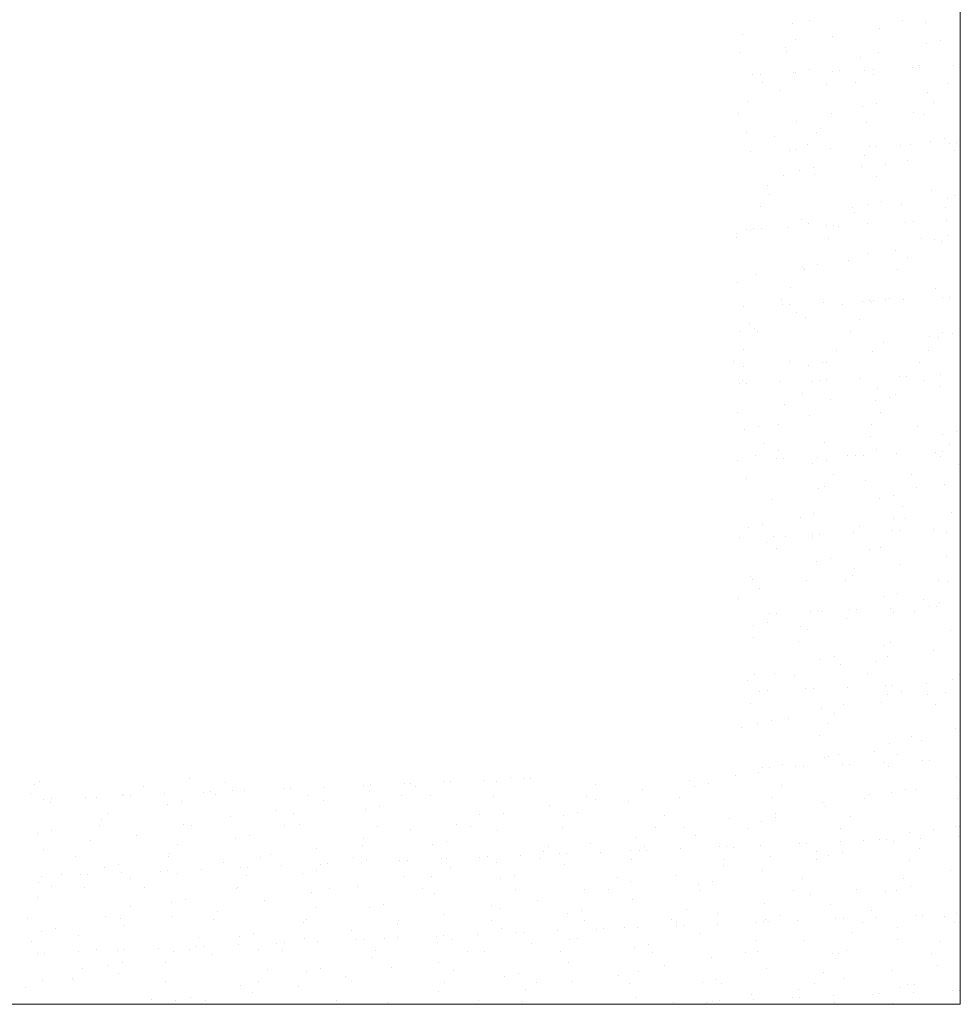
# Model space of a CAD drawing. Header units: millimetres. Extents: x -2274 to 12297, y -16157 to 26321.
# Tile 173 of 256: x -1783 to -1700, y -624 to -537. Entities that reach past the tile are written whole.
import ezdxf

# ---------------------------------------------------------------- set-up
doc = ezdxf.new("R2010")
doc.units = ezdxf.units.MM
doc.layers.add('-ŚCIANY NOŚNE', color=4, linetype='Continuous', lineweight=53)
doc.layers.add('KRESKOWANIE', color=8, linetype='Continuous')

msp = doc.modelspace()

# ---------------------------------------------------------------- linework, layer by layer
at = {"layer": '-ŚCIANY NOŚNE', "color": 253, "lineweight": 13}
for p in [(-1700, -51), (-2015, -624)]:
    msp.add_line(p, (-1700, -624), dxfattribs=at)
at = {"layer": 'KRESKOWANIE', "color": 253, "linetype": 'Continuous', "lineweight": 13}
for p, q in [((-1714.792, -537.348), (-1714.792, -537.348)), ((-1713.302, -537.103), (-1713.302, -537.103)), ((-1705.095, -537.119), (-1705.095, -537.119)), ((-1703.084, -537.281), (-1703.084, -537.281)), ((-1719.256, -538.338), (-1719.256, -538.338)), ((-1707.162, -537.761), (-1707.162, -537.761)), ((-1714.57, -538.756), (-1714.57, -538.756)), ((-1711.274, -538.506), (-1711.274, -538.506)), ((-1703.017, -539.103), (-1703.017, -539.103)), ((-1701.777, -538.829), (-1701.777, -538.829)), ((-1719.489, -539.919), (-1719.489, -539.919)), ((-1715.412, -539.439), (-1715.412, -539.439)), ((-1715.382, -539.814), (-1715.382, -539.814)), ((-1707.214, -539.88), (-1707.214, -539.88)), ((-1708.844, -540.395), (-1708.844, -540.395)), ((-1717.691, -541.847), (-1717.691, -541.847)), ((-1714.697, -541.716), (-1714.697, -541.716)), ((-1714.548, -541.66), (-1714.548, -541.66)), ((-1713.308, -541.385), (-1713.308, -541.385)), ((-1711.271, -541.566), (-1711.271, -541.566)), ((-1710.637, -541.539), (-1710.637, -541.539)), ((-1708.482, -541.532), (-1708.482, -541.532)), ((-1707.7, -541.853), (-1707.7, -541.853)), ((-1707.642, -541.408), (-1707.642, -541.408)), ((-1704.216, -541.258), (-1704.216, -541.258)), ((-1703.588, -541.109), (-1703.588, -541.109)), ((-1703.582, -541.231), (-1703.582, -541.231)), ((-1700.588, -541.1), (-1700.588, -541.1)), ((-1718.325, -541.874), (-1718.325, -541.874)), ((-1717.5, -542.574), (-1717.5, -542.574)), ((-1709.294, -542.59), (-1709.294, -542.59)), ((-1701.126, -542.656), (-1701.126, -542.656)), ((-1715.916, -543.267), (-1715.916, -543.267)), ((-1711.838, -542.787), (-1711.838, -542.787)), ((-1702.896, -543.442), (-1702.896, -543.442)), ((-1718.768, -544.227), (-1718.768, -544.227)), ((-1707.36, -544.432), (-1707.36, -544.432)), ((-1702.394, -544.308), (-1702.394, -544.308)), ((-1700.014, -544.456), (-1700.014, -544.456)), ((-1719.58, -545.285), (-1719.58, -545.285)), ((-1711.412, -545.351), (-1711.412, -545.351)), ((-1708.6, -544.707), (-1708.6, -544.707)), ((-1704.127, -545.201), (-1704.127, -545.201)), ((-1714.427, -545.999), (-1714.427, -545.999)), ((-1708.264, -546.134), (-1708.264, -546.134)), ((-1703.205, -545.366), (-1703.205, -545.366)), ((-1718.891, -546.988), (-1718.891, -546.988)), ((-1712.68, -547.003), (-1712.68, -547.003)), ((-1712.342, -546.615), (-1712.342, -546.615)), ((-1716.454, -547.359), (-1716.454, -547.359)), ((-1702.652, -547.754), (-1702.652, -547.754)), ((-1701.412, -547.479), (-1701.412, -547.479)), ((-1700.985, -547.926), (-1700.985, -547.926)), ((-1700.35, -547.898), (-1700.35, -547.898)), ((-1718.519, -548.691), (-1718.519, -548.691)), ((-1715.094, -548.542), (-1715.094, -548.542)), ((-1714.459, -548.514), (-1714.459, -548.514)), ((-1713.492, -548.061), (-1713.492, -548.061)), ((-1711.465, -548.383), (-1711.465, -548.383)), ((-1708.039, -548.234), (-1708.039, -548.234)), ((-1707.405, -548.206), (-1707.405, -548.206)), ((-1705.324, -548.127), (-1705.324, -548.127)), ((-1704.411, -548.075), (-1704.411, -548.075)), ((-1700.553, -548.548), (-1700.553, -548.548)), ((-1708.479, -549.046), (-1708.479, -549.046)), ((-1704.69, -549.482), (-1704.69, -549.482)), ((-1714.183, -550.31), (-1714.183, -550.31)), ((-1712.943, -550.035), (-1712.943, -550.035)), ((-1708.768, -549.962), (-1708.768, -549.962)), ((-1706.592, -549.779), (-1706.592, -549.779)), ((-1715.61, -550.822), (-1715.61, -550.822)), ((-1712.881, -550.707), (-1712.881, -550.707)), ((-1707.403, -550.837), (-1707.403, -550.837)), ((-1717.018, -551.64), (-1717.018, -551.64)), ((-1702.531, -552.093), (-1702.531, -552.093)), ((-1716.878, -552.474), (-1716.878, -552.474)), ((-1706.995, -553.082), (-1706.995, -553.082)), ((-1701.116, -552.829), (-1701.116, -552.829)), ((-1700.503, -552.556), (-1700.503, -552.556)), ((-1717.69, -553.532), (-1717.69, -553.532)), ((-1709.522, -553.598), (-1709.522, -553.598)), ((-1708.235, -553.357), (-1708.235, -553.357)), ((-1705.194, -553.31), (-1705.194, -553.31)), ((-1701.315, -553.614), (-1701.315, -553.614)), ((-1714.062, -554.649), (-1714.062, -554.649)), ((-1709.307, -554.054), (-1709.307, -554.054)), ((-1704.808, -554.901), (-1704.808, -554.901)), ((-1704.173, -554.874), (-1704.173, -554.874)), ((-1701.179, -554.743), (-1701.179, -554.743)), ((-1718.917, -555.517), (-1718.917, -555.517)), ((-1718.526, -555.638), (-1718.526, -555.638)), ((-1718.282, -555.49), (-1718.282, -555.49)), ((-1717.522, -555.468), (-1717.522, -555.468)), ((-1715.288, -555.359), (-1715.288, -555.359)), ((-1713.444, -554.988), (-1713.444, -554.988)), ((-1711.862, -555.209), (-1711.862, -555.209)), ((-1711.228, -555.182), (-1711.228, -555.182)), ((-1710.79, -555.25), (-1710.79, -555.25)), ((-1708.233, -555.051), (-1708.233, -555.051)), ((-1719.808, -556.293), (-1719.808, -556.293)), ((-1719.766, -555.913), (-1719.766, -555.913)), ((-1711.602, -556.308), (-1711.602, -556.308)), ((-1703.434, -556.374), (-1703.434, -556.374)), ((-1702.287, -556.404), (-1702.287, -556.404)), ((-1701.62, -556.657), (-1701.62, -556.657)), ((-1701.047, -556.129), (-1701.047, -556.129)), ((-1705.733, -557.402), (-1705.733, -557.402)), ((-1709.87, -558.335), (-1709.87, -558.335)), ((-1708.114, -557.696), (-1708.114, -557.696)), ((-1704.702, -558.027), (-1704.702, -558.027)), ((-1713.948, -558.816), (-1713.948, -558.816)), ((-1713.818, -558.96), (-1713.818, -558.96)), ((-1713.72, -559.069), (-1713.72, -559.069)), ((-1712.578, -558.685), (-1712.578, -558.685)), ((-1705.513, -559.085), (-1705.513, -559.085)), ((-1718.061, -559.56), (-1718.061, -559.56)), ((-1719.645, -560.252), (-1719.645, -560.252)), ((-1714.988, -560.721), (-1714.988, -560.721)), ((-1702.166, -560.743), (-1702.166, -560.743)), ((-1702.159, -560.749), (-1702.159, -560.749)), ((-1715.8, -561.779), (-1715.8, -561.779)), ((-1708.63, -561.877), (-1708.63, -561.877)), ((-1707.996, -561.849), (-1707.996, -561.849)), ((-1707.632, -561.845), (-1707.632, -561.845)), ((-1706.63, -561.732), (-1706.63, -561.732)), ((-1706.297, -561.683), (-1706.297, -561.683)), ((-1705.002, -561.718), (-1705.002, -561.718)), ((-1701.576, -561.569), (-1701.576, -561.569)), ((-1700.942, -561.541), (-1700.942, -561.541)), ((-1719.111, -562.335), (-1719.111, -562.335)), ((-1715.685, -562.185), (-1715.685, -562.185)), ((-1715.05, -562.157), (-1715.05, -562.157)), ((-1712.056, -562.027), (-1712.056, -562.027)), ((-1710.374, -562.163), (-1710.374, -562.163)), ((-1707.87, -562.007), (-1707.87, -562.007)), ((-1714.487, -562.908), (-1714.487, -562.908)), ((-1713.697, -563.299), (-1713.697, -563.299)), ((-1708.9, -563.498), (-1708.9, -563.498)), ((-1718.624, -563.841), (-1718.624, -563.841)), ((-1718.161, -564.289), (-1718.161, -564.289)), ((-1719.401, -564.564), (-1719.401, -564.564)), ((-1717.918, -564.54), (-1717.918, -564.54)), ((-1709.711, -564.556), (-1709.711, -564.556)), ((-1702.723, -565.03), (-1702.723, -565.03)), ((-1701.922, -565.054), (-1701.922, -565.054)), ((-1701.544, -564.622), (-1701.544, -564.622)), ((-1700.682, -564.779), (-1700.682, -564.779)), ((-1719.186, -566.193), (-1719.186, -566.193)), ((-1706.8, -565.511), (-1706.8, -565.511)), ((-1710.913, -566.255), (-1710.913, -566.255)), ((-1707.749, -566.346), (-1707.749, -566.346)), ((-1702.811, -566.274), (-1702.811, -566.274)), ((-1719.998, -567.25), (-1719.998, -567.25)), ((-1719.128, -567.669), (-1719.128, -567.669)), ((-1715.05, -567.189), (-1715.05, -567.189)), ((-1713.453, -567.611), (-1713.453, -567.611)), ((-1712.213, -567.336), (-1712.213, -567.336)), ((-1711.83, -567.316), (-1711.83, -567.316)), ((-1703.623, -567.332), (-1703.623, -567.332)), ((-1711.819, -568.825), (-1711.819, -568.825)), ((-1708.824, -568.694), (-1708.824, -568.694)), ((-1705.399, -568.544), (-1705.399, -568.544)), ((-1704.764, -568.517), (-1704.764, -568.517)), ((-1701.77, -568.386), (-1701.77, -568.386)), ((-1719.508, -569.16), (-1719.508, -569.16)), ((-1719.28, -568.903), (-1719.28, -568.903)), ((-1718.873, -569.133), (-1718.873, -569.133)), ((-1715.879, -569.002), (-1715.879, -569.002)), ((-1713.098, -568.969), (-1713.098, -568.969)), ((-1712.453, -568.852), (-1712.453, -568.852)), ((-1707.339, -569.603), (-1707.339, -569.603)), ((-1703.227, -568.858), (-1703.227, -568.858)), ((-1701.801, -569.393), (-1701.801, -569.393)), ((-1713.909, -570.027), (-1713.909, -570.027)), ((-1711.477, -570.536), (-1711.477, -570.536)), ((-1706.265, -570.383), (-1706.265, -570.383)), ((-1705.742, -570.093), (-1705.742, -570.093)), ((-1715.554, -571.017), (-1715.554, -571.017)), ((-1707.505, -570.658), (-1707.505, -570.658)), ((-1719.667, -571.761), (-1719.667, -571.761)), ((-1713.332, -571.949), (-1713.332, -571.949)), ((-1707.01, -571.745), (-1707.01, -571.745)), ((-1717.796, -572.939), (-1717.796, -572.939)), ((-1716.028, -572.787), (-1716.028, -572.787)), ((-1707.821, -572.803), (-1707.821, -572.803)), ((-1703.765, -572.95), (-1703.765, -572.95)), ((-1719.036, -573.214), (-1719.036, -573.214)), ((-1707.903, -573.884), (-1707.903, -573.884)), ((-1701.557, -573.705), (-1701.557, -573.705)), ((-1700.317, -573.43), (-1700.317, -573.43)), ((-1717.296, -574.44), (-1717.296, -574.44)), ((-1711.981, -574.364), (-1711.981, -574.364)), ((-1700.921, -574.521), (-1700.921, -574.521)), ((-1718.108, -575.498), (-1718.108, -575.498)), ((-1716.093, -575.109), (-1716.093, -575.109)), ((-1712.647, -575.67), (-1712.647, -575.67)), ((-1709.94, -575.564), (-1709.94, -575.564)), ((-1709.222, -575.52), (-1709.222, -575.52)), ((-1708.587, -575.492), (-1708.587, -575.492)), ((-1707.384, -574.996), (-1707.384, -574.996)), ((-1705.593, -575.362), (-1705.593, -575.362)), ((-1702.167, -575.212), (-1702.167, -575.212)), ((-1701.733, -575.579), (-1701.733, -575.579)), ((-1701.533, -575.184), (-1701.533, -575.184)), ((-1719.702, -575.978), (-1719.702, -575.978)), ((-1716.276, -575.828), (-1716.276, -575.828)), ((-1715.642, -575.8), (-1715.642, -575.8)), ((-1713.088, -576.261), (-1713.088, -576.261)), ((-1711.848, -575.986), (-1711.848, -575.986)), ((-1700.192, -576.298), (-1700.192, -576.298)), ((-1711.208, -577.216), (-1711.208, -577.216)), ((-1704.329, -577.231), (-1704.329, -577.231)), ((-1718.915, -577.553), (-1718.915, -577.553)), ((-1712.019, -578.274), (-1712.019, -578.274)), ((-1708.407, -577.712), (-1708.407, -577.712)), ((-1703.851, -578.34), (-1703.851, -578.34)), ((-1701.436, -578.043), (-1701.436, -578.043)), ((-1712.519, -578.456), (-1712.519, -578.456)), ((-1705.9, -579.033), (-1705.9, -579.033)), ((-1716.657, -579.39), (-1716.657, -579.39)), ((-1707.14, -579.308), (-1707.14, -579.308)), ((-1705.119, -579.992), (-1705.119, -579.992)), ((-1712.967, -580.6), (-1712.967, -580.6)), ((-1700.755, -580.579), (-1700.755, -580.579)), ((-1718.671, -581.864), (-1718.671, -581.864)), ((-1717.431, -581.589), (-1717.431, -581.589)), ((-1714.138, -581.035), (-1714.138, -581.035)), ((-1708.946, -581.804), (-1708.946, -581.804)), ((-1705.931, -581.05), (-1705.931, -581.05)), ((-1704.833, -581.059), (-1704.833, -581.059)), ((-1716.47, -582.645), (-1716.47, -582.645)), ((-1715.406, -582.687), (-1715.406, -582.687)), ((-1713.083, -582.737), (-1713.083, -582.737)), ((-1713.044, -582.495), (-1713.044, -582.495)), ((-1712.41, -582.468), (-1712.41, -582.468)), ((-1709.416, -582.337), (-1709.416, -582.337)), ((-1705.99, -582.187), (-1705.99, -582.187)), ((-1705.355, -582.16), (-1705.355, -582.16)), ((-1702.361, -582.029), (-1702.361, -582.029)), ((-1701.192, -582.355), (-1701.192, -582.355)), ((-1719.464, -582.776), (-1719.464, -582.776)), ((-1717.161, -583.218), (-1717.161, -583.218)), ((-1716.217, -583.745), (-1716.217, -583.745)), ((-1708.05, -583.811), (-1708.05, -583.811)), ((-1707.019, -583.647), (-1707.019, -583.647)), ((-1701.259, -584.407), (-1701.259, -584.407)), ((-1712.723, -584.911), (-1712.723, -584.911)), ((-1711.483, -584.636), (-1711.483, -584.636)), ((-1705.372, -585.151), (-1705.372, -585.151)), ((-1718.55, -586.203), (-1718.55, -586.203)), ((-1709.509, -586.085), (-1709.509, -586.085)), ((-1709.317, -585.463), (-1709.317, -585.463)), ((-1718.336, -586.506), (-1718.336, -586.506)), ((-1713.587, -586.565), (-1713.587, -586.565)), ((-1710.129, -586.521), (-1710.129, -586.521)), ((-1701.961, -586.587), (-1701.961, -586.587)), ((-1701.071, -586.694), (-1701.071, -586.694)), ((-1717.699, -587.31), (-1717.699, -587.31)), ((-1706.775, -587.958), (-1706.775, -587.958)), ((-1705.535, -587.683), (-1705.535, -587.683)), ((-1719.604, -588.158), (-1719.604, -588.158)), ((-1703.229, -588.24), (-1703.229, -588.24)), ((-1702.124, -588.827), (-1702.124, -588.827)), ((-1701.798, -588.499), (-1701.798, -588.499)), ((-1716.867, -589.471), (-1716.867, -589.471)), ((-1716.233, -589.443), (-1716.233, -589.443)), ((-1713.238, -589.313), (-1713.238, -589.313)), ((-1712.602, -589.25), (-1712.602, -589.25)), ((-1712.248, -589.282), (-1712.248, -589.282)), ((-1709.813, -589.163), (-1709.813, -589.163)), ((-1709.178, -589.135), (-1709.178, -589.135)), ((-1706.184, -589.005), (-1706.184, -589.005)), ((-1705.935, -589.432), (-1705.935, -589.432)), ((-1704.041, -589.298), (-1704.041, -589.298)), ((-1702.758, -588.855), (-1702.758, -588.855)), ((-1718.306, -590.514), (-1718.306, -590.514)), ((-1717.066, -590.24), (-1717.066, -590.24)), ((-1710.013, -589.913), (-1710.013, -589.913)), ((-1714.126, -590.657), (-1714.126, -590.657)), ((-1713.516, -590.934), (-1713.516, -590.934)), ((-1700.826, -591.005), (-1700.826, -591.005)), ((-1718.263, -591.591), (-1718.263, -591.591)), ((-1714.327, -591.992), (-1714.327, -591.992)), ((-1706.654, -592.297), (-1706.654, -592.297)), ((-1706.159, -592.058), (-1706.159, -592.058)), ((-1702.362, -592.78), (-1702.362, -592.78)), ((-1712.358, -593.561), (-1712.358, -593.561)), ((-1711.118, -593.287), (-1711.118, -593.287)), ((-1710.552, -594.005), (-1710.552, -594.005)), ((-1707.427, -593.711), (-1707.427, -593.711)), ((-1706.439, -593.26), (-1706.439, -593.26)), ((-1718.185, -594.853), (-1718.185, -594.853)), ((-1716.446, -594.753), (-1716.446, -594.753)), ((-1708.239, -594.769), (-1708.239, -594.769)), ((-1700.071, -594.835), (-1700.071, -594.835)), ((-1718.767, -595.419), (-1718.767, -595.419)), ((-1714.689, -594.938), (-1714.689, -594.938)), ((-1702.952, -595.672), (-1702.952, -595.672)), ((-1700.706, -595.344), (-1700.706, -595.344)), ((-1717.714, -596.406), (-1717.714, -596.406)), ((-1717.061, -596.288), (-1717.061, -596.288)), ((-1713.636, -596.138), (-1713.636, -596.138)), ((-1713.001, -596.111), (-1713.001, -596.111)), ((-1710.007, -595.98), (-1710.007, -595.98)), ((-1706.581, -595.83), (-1706.581, -595.83)), ((-1706.409, -596.608), (-1706.409, -596.608)), ((-1705.947, -595.803), (-1705.947, -595.803)), ((-1705.17, -596.334), (-1705.17, -596.334)), ((-1702.865, -596.608), (-1702.865, -596.608)), ((-1701.339, -596.487), (-1701.339, -596.487)), ((-1718.525, -597.463), (-1718.525, -597.463)), ((-1710.358, -597.529), (-1710.358, -597.529)), ((-1706.978, -597.352), (-1706.978, -597.352)), ((-1712.237, -597.9), (-1712.237, -597.9)), ((-1711.115, -598.286), (-1711.115, -598.286)), ((-1702.151, -597.545), (-1702.151, -597.545)), ((-1717.941, -599.165), (-1717.941, -599.165)), ((-1716.701, -598.89), (-1716.701, -598.89)), ((-1715.193, -598.766), (-1715.193, -598.766)), ((-1711.625, -599.182), (-1711.625, -599.182)), ((-1719.306, -599.511), (-1719.306, -599.511)), ((-1700.461, -599.655), (-1700.461, -599.655)), ((-1712.437, -600.24), (-1712.437, -600.24)), ((-1706.289, -600.947), (-1706.289, -600.947)), ((-1704.269, -600.306), (-1704.269, -600.306)), ((-1703.404, -600.7), (-1703.404, -600.7)), ((-1707.542, -601.633), (-1707.542, -601.633)), ((-1711.992, -602.212), (-1711.992, -602.212)), ((-1711.619, -602.114), (-1711.619, -602.114)), ((-1710.753, -601.937), (-1710.753, -601.937)), ((-1706.775, -602.648), (-1706.775, -602.648)), ((-1705.537, -601.958), (-1705.537, -601.958)), ((-1703.349, -602.498), (-1703.349, -602.498)), ((-1702.715, -602.47), (-1702.715, -602.47)), ((-1717.82, -603.504), (-1717.82, -603.504)), ((-1717.458, -603.114), (-1717.458, -603.114)), ((-1716.824, -603.086), (-1716.824, -603.086)), ((-1715.732, -602.858), (-1715.732, -602.858)), ((-1714.556, -603), (-1714.556, -603)), ((-1713.83, -602.956), (-1713.83, -602.956)), ((-1710.404, -602.806), (-1710.404, -602.806)), ((-1709.769, -602.778), (-1709.769, -602.778)), ((-1706.349, -603.016), (-1706.349, -603.016)), ((-1781.321, -604.327), (-1781.321, -604.327)), ((-1768.078, -604.052), (-1768.078, -604.052)), ((-1764.947, -604.408), (-1764.947, -604.408)), ((-1749.102, -604.496), (-1749.102, -604.496)), ((-1748.572, -604.49), (-1748.572, -604.49)), ((-1745.676, -604.346), (-1745.676, -604.346)), ((-1745.042, -604.318), (-1745.042, -604.318)), ((-1742.047, -604.188), (-1742.047, -604.188)), ((-1741.003, -604.278), (-1741.003, -604.278)), ((-1739.763, -604.003), (-1739.763, -604.003)), ((-1738.622, -604.038), (-1738.622, -604.038)), ((-1737.987, -604.01), (-1737.987, -604.01)), ((-1723.947, -604.272), (-1723.947, -604.272)), ((-1722.284, -604.493), (-1722.284, -604.493)), ((-1719.869, -603.792), (-1719.869, -603.792)), ((-1700.341, -603.994), (-1700.341, -603.994)), ((-1781.788, -604.588), (-1781.788, -604.588)), ((-1772.19, -604.797), (-1772.19, -604.797)), ((-1766.84, -605.27), (-1766.84, -605.27)), ((-1766.205, -605.242), (-1766.205, -605.242)), ((-1764.309, -605.079), (-1764.309, -605.079)), ((-1763.211, -605.112), (-1763.211, -605.112)), ((-1759.785, -604.962), (-1759.785, -604.962)), ((-1759.151, -604.934), (-1759.151, -604.934)), ((-1756.156, -604.804), (-1756.156, -604.804)), ((-1752.731, -604.654), (-1752.731, -604.654)), ((-1752.176, -605.241), (-1752.176, -605.241)), ((-1752.096, -604.626), (-1752.096, -604.626)), ((-1748.099, -604.761), (-1748.099, -604.761)), ((-1732.198, -604.571), (-1732.198, -604.571)), ((-1728.06, -605.017), (-1728.06, -605.017)), ((-1723.524, -604.768), (-1723.524, -604.768)), ((-1715.824, -604.653), (-1715.824, -604.653)), ((-1706.044, -605.259), (-1706.044, -605.259)), ((-1704.805, -604.984), (-1704.805, -604.984)), ((-1703.968, -604.981), (-1703.968, -604.981)), ((-1782.133, -605.385), (-1782.133, -605.385)), ((-1780.949, -605.886), (-1780.949, -605.886)), ((-1780.406, -606.211), (-1780.406, -606.211)), ((-1780.314, -605.858), (-1780.314, -605.858)), ((-1777.32, -605.728), (-1777.32, -605.728)), ((-1776.328, -605.73), (-1776.328, -605.73)), ((-1773.965, -605.451), (-1773.965, -605.451)), ((-1773.894, -605.578), (-1773.894, -605.578)), ((-1773.26, -605.55), (-1773.26, -605.55)), ((-1770.265, -605.42), (-1770.265, -605.42)), ((-1768.773, -606.068), (-1768.773, -606.068)), ((-1765.759, -605.466), (-1765.759, -605.466)), ((-1757.591, -605.532), (-1757.591, -605.532)), ((-1756.289, -605.986), (-1756.289, -605.986)), ((-1749.384, -605.548), (-1749.384, -605.548)), ((-1746.83, -605.569), (-1746.83, -605.569)), ((-1741.216, -605.614), (-1741.216, -605.614)), ((-1733.01, -605.629), (-1733.01, -605.629)), ((-1732.197, -605.95), (-1732.197, -605.95)), ((-1729.351, -606.06), (-1729.351, -606.06)), ((-1724.842, -605.695), (-1724.842, -605.695)), ((-1716.635, -605.711), (-1716.635, -605.711)), ((-1712.158, -606.206), (-1712.158, -606.206)), ((-1708.467, -605.777), (-1708.467, -605.777)), ((-1708.046, -605.461), (-1708.046, -605.461)), ((-1700.261, -605.792), (-1700.261, -605.792)), ((-1775.233, -607.103), (-1775.233, -607.103)), ((-1770.013, -606.343), (-1770.013, -606.343)), ((-1760.426, -606.92), (-1760.426, -606.92)), ((-1752.534, -606.834), (-1752.534, -606.834)), ((-1751.294, -606.559), (-1751.294, -606.559)), ((-1736.275, -606.431), (-1736.275, -606.431)), ((-1733.815, -607.05), (-1733.815, -607.05)), ((-1711.872, -606.551), (-1711.872, -606.551)), ((-1775.84, -607.635), (-1775.84, -607.635)), ((-1764.504, -607.4), (-1764.504, -607.4)), ((-1758.859, -607.185), (-1758.859, -607.185)), ((-1742.484, -607.266), (-1742.484, -607.266)), ((-1740.387, -607.175), (-1740.387, -607.175)), ((-1735.055, -607.324), (-1735.055, -607.324)), ((-1726.11, -607.348), (-1726.11, -607.348)), ((-1720.373, -607.62), (-1720.373, -607.62)), ((-1717.575, -607.815), (-1717.575, -607.815)), ((-1716.336, -607.54), (-1716.336, -607.54)), ((-1716.296, -607.139), (-1716.296, -607.139)), ((-1709.735, -607.429), (-1709.735, -607.429)), ((-1780.304, -608.625), (-1780.304, -608.625)), ((-1776.045, -608.161), (-1776.045, -608.161)), ((-1768.617, -608.144), (-1768.617, -608.144)), ((-1767.877, -608.227), (-1767.877, -608.227)), ((-1759.671, -608.243), (-1759.671, -608.243)), ((-1758.361, -608.126), (-1758.361, -608.126)), ((-1751.503, -608.308), (-1751.503, -608.308)), ((-1748.603, -608.589), (-1748.603, -608.589)), ((-1744.525, -608.109), (-1744.525, -608.109)), ((-1743.296, -608.324), (-1743.296, -608.324)), ((-1740.882, -608.616), (-1740.882, -608.616)), ((-1735.128, -608.39), (-1735.128, -608.39)), ((-1726.922, -608.406), (-1726.922, -608.406)), ((-1724.486, -608.364), (-1724.486, -608.364)), ((-1718.754, -608.472), (-1718.754, -608.472)), ((-1710.547, -608.487), (-1710.547, -608.487)), ((-1704.472, -608.809), (-1704.472, -608.809)), ((-1702.379, -608.553), (-1702.379, -608.553)), ((-1700.394, -608.329), (-1700.394, -608.329)), ((-1700.096, -608.306), (-1700.096, -608.306)), ((-1781.544, -608.9), (-1781.544, -608.9)), ((-1776.832, -609.558), (-1776.832, -609.558)), ((-1772.754, -609.078), (-1772.754, -609.078)), ((-1764.065, -609.39), (-1764.065, -609.39)), ((-1762.825, -609.115), (-1762.825, -609.115)), ((-1752.715, -609.334), (-1752.715, -609.334)), ((-1745.346, -609.606), (-1745.346, -609.606)), ((-1728.623, -609.298), (-1728.623, -609.298)), ((-1723.403, -609.107), (-1723.403, -609.107)), ((-1710.598, -609.623), (-1710.598, -609.623)), ((-1708.584, -609.553), (-1708.584, -609.553)), ((-1707.172, -609.473), (-1707.172, -609.473)), ((-1706.538, -609.446), (-1706.538, -609.446)), ((-1705.924, -609.598), (-1705.924, -609.598)), ((-1703.543, -609.315), (-1703.543, -609.315)), ((-1700.118, -609.165), (-1700.118, -609.165)), ((-1780.944, -610.303), (-1780.944, -610.303)), ((-1769.145, -609.879), (-1769.145, -609.879)), ((-1756.853, -610.267), (-1756.853, -610.267)), ((-1752.771, -609.961), (-1752.771, -609.961)), ((-1746.586, -609.881), (-1746.586, -609.881)), ((-1736.814, -610.523), (-1736.814, -610.523)), ((-1736.396, -610.042), (-1736.396, -610.042)), ((-1732.701, -609.778), (-1732.701, -609.778)), ((-1731.761, -610.547), (-1731.761, -610.547)), ((-1729.107, -610.371), (-1729.107, -610.371)), ((-1728.336, -610.397), (-1728.336, -610.397)), ((-1727.867, -610.097), (-1727.867, -610.097)), ((-1727.701, -610.37), (-1727.701, -610.37)), ((-1724.707, -610.239), (-1724.707, -610.239)), ((-1721.281, -610.089), (-1721.281, -610.089)), ((-1720.647, -610.062), (-1720.647, -610.062)), ((-1720.022, -610.124), (-1720.022, -610.124)), ((-1717.652, -609.931), (-1717.652, -609.931)), ((-1714.227, -609.781), (-1714.227, -609.781)), ((-1713.592, -609.754), (-1713.592, -609.754)), ((-1712.722, -610.487), (-1712.722, -610.487)), ((-1703.647, -610.205), (-1703.647, -610.205)), ((-1778.163, -610.922), (-1778.163, -610.922)), ((-1769.957, -610.937), (-1769.957, -610.937)), ((-1769.892, -610.682), (-1769.892, -610.682)), ((-1761.789, -611.003), (-1761.789, -611.003)), ((-1760.93, -610.747), (-1760.93, -610.747)), ((-1753.582, -611.019), (-1753.582, -611.019)), ((-1752.413, -611.173), (-1752.413, -611.173)), ((-1749.499, -611.321), (-1749.499, -611.321)), ((-1748.865, -611.294), (-1748.865, -611.294)), ((-1745.87, -611.163), (-1745.87, -611.163)), ((-1745.414, -611.085), (-1745.414, -611.085)), ((-1742.445, -611.013), (-1742.445, -611.013)), ((-1741.81, -610.986), (-1741.81, -610.986)), ((-1740.951, -611.456), (-1740.951, -611.456)), ((-1738.816, -610.855), (-1738.816, -610.855)), ((-1737.208, -611.1), (-1737.208, -611.1)), ((-1735.39, -610.705), (-1735.39, -610.705)), ((-1734.756, -610.678), (-1734.756, -610.678)), ((-1729.04, -611.166), (-1729.04, -611.166)), ((-1720.833, -611.182), (-1720.833, -611.182)), ((-1716.799, -610.967), (-1716.799, -610.967)), ((-1712.666, -611.248), (-1712.666, -611.248)), ((-1711.627, -610.862), (-1711.627, -610.862)), ((-1710.388, -610.587), (-1710.388, -610.587)), ((-1704.459, -611.263), (-1704.459, -611.263)), ((-1775.596, -611.947), (-1775.596, -611.947)), ((-1774.356, -611.672), (-1774.356, -611.672)), ((-1770.662, -612.246), (-1770.662, -612.246)), ((-1770.028, -612.218), (-1770.028, -612.218)), ((-1767.034, -612.087), (-1767.034, -612.087)), ((-1765.043, -611.492), (-1765.043, -611.492)), ((-1763.608, -611.938), (-1763.608, -611.938)), ((-1762.974, -611.91), (-1762.974, -611.91)), ((-1759.979, -611.779), (-1759.979, -611.779)), ((-1756.877, -612.162), (-1756.877, -612.162)), ((-1756.554, -611.629), (-1756.554, -611.629)), ((-1755.919, -611.602), (-1755.919, -611.602)), ((-1752.925, -611.471), (-1752.925, -611.471)), ((-1745.029, -611.936), (-1745.029, -611.936)), ((-1734.934, -611.663), (-1734.934, -611.663)), ((-1720.912, -611.712), (-1720.912, -611.712)), ((-1717.455, -612.154), (-1717.455, -612.154)), ((-1700.898, -612.156), (-1700.898, -612.156)), ((-1781.143, -612.703), (-1781.143, -612.703)), ((-1779.431, -612.574), (-1779.431, -612.574)), ((-1777.717, -612.554), (-1777.717, -612.554)), ((-1777.083, -612.526), (-1777.083, -612.526)), ((-1774.088, -612.395), (-1774.088, -612.395)), ((-1773.258, -612.906), (-1773.258, -612.906)), ((-1769.18, -612.426), (-1769.18, -612.426)), ((-1763.057, -612.656), (-1763.057, -612.656)), ((-1758.117, -612.437), (-1758.117, -612.437)), ((-1749.141, -612.681), (-1749.141, -612.681)), ((-1746.682, -612.737), (-1746.682, -612.737)), ((-1740.638, -612.928), (-1740.638, -612.928)), ((-1739.398, -612.653), (-1739.398, -612.653)), ((-1730.308, -612.819), (-1730.308, -612.819)), ((-1729.127, -613.126), (-1729.127, -613.126)), ((-1725.049, -612.645), (-1725.049, -612.645)), ((-1721.919, -613.143), (-1721.919, -613.143)), ((-1713.933, -612.9), (-1713.933, -612.9)), ((-1705.01, -612.901), (-1705.01, -612.901)), ((-1781.423, -613.239), (-1781.423, -613.239)), ((-1780.243, -613.632), (-1780.243, -613.632)), ((-1777.371, -613.65), (-1777.371, -613.65)), ((-1772.075, -613.698), (-1772.075, -613.698)), ((-1763.944, -613.729), (-1763.944, -613.729)), ((-1763.869, -613.714), (-1763.869, -613.714)), ((-1755.701, -613.78), (-1755.701, -613.78)), ((-1753.279, -613.615), (-1753.279, -613.615)), ((-1747.494, -613.795), (-1747.494, -613.795)), ((-1739.326, -613.861), (-1739.326, -613.861)), ((-1733.24, -613.87), (-1733.24, -613.87)), ((-1731.12, -613.877), (-1731.12, -613.877)), ((-1723.158, -613.418), (-1723.158, -613.418)), ((-1722.952, -613.943), (-1722.952, -613.943)), ((-1714.745, -613.958), (-1714.745, -613.958)), ((-1709.148, -613.834), (-1709.148, -613.834)), ((-1706.577, -614.024), (-1706.577, -614.024)), ((-1705.679, -613.909), (-1705.679, -613.909)), ((-1704.44, -613.634), (-1704.44, -613.634)), ((-1781.508, -614.584), (-1781.508, -614.584)), ((-1768.408, -614.719), (-1768.408, -614.719)), ((-1761.469, -614.84), (-1761.469, -614.84)), ((-1757.356, -614.095), (-1757.356, -614.095)), ((-1746.465, -614.22), (-1746.465, -614.22)), ((-1737.377, -614.804), (-1737.377, -614.804)), ((-1728.986, -614.71), (-1728.986, -614.71)), ((-1713.226, -614.315), (-1713.226, -614.315)), ((-1773.343, -615.35), (-1773.343, -615.35)), ((-1769.648, -614.994), (-1769.648, -614.994)), ((-1765.606, -615.773), (-1765.606, -615.773)), ((-1756.969, -615.432), (-1756.969, -615.432)), ((-1752.169, -615.484), (-1752.169, -615.484)), ((-1750.929, -615.209), (-1750.929, -615.209)), ((-1741.455, -615.284), (-1741.455, -615.284)), ((-1740.594, -615.513), (-1740.594, -615.513)), ((-1733.45, -615.7), (-1733.45, -615.7)), ((-1724.22, -615.595), (-1724.22, -615.595)), ((-1717.338, -615.059), (-1717.338, -615.059)), ((-1711.507, -615.201), (-1711.507, -615.201)), ((-1707.845, -615.676), (-1707.845, -615.676)), ((-1782.361, -616.393), (-1782.361, -616.393)), ((-1775.475, -616.285), (-1775.475, -616.285)), ((-1774.155, -616.408), (-1774.155, -616.408)), ((-1769.684, -616.253), (-1769.684, -616.253)), ((-1765.987, -616.474), (-1765.987, -616.474)), ((-1757.78, -616.49), (-1757.78, -616.49)), ((-1749.613, -616.556), (-1749.613, -616.556)), ((-1745.568, -616.029), (-1745.568, -616.029)), ((-1741.406, -616.571), (-1741.406, -616.571)), ((-1734.69, -615.975), (-1734.69, -615.975)), ((-1733.238, -616.637), (-1733.238, -616.637)), ((-1725.553, -616.473), (-1725.553, -616.473)), ((-1725.031, -616.653), (-1725.031, -616.653)), ((-1721.476, -615.993), (-1721.476, -615.993)), ((-1717.21, -616.465), (-1717.21, -616.465)), ((-1715.971, -616.19), (-1715.971, -616.19)), ((-1714.421, -616.599), (-1714.421, -616.599)), ((-1710.995, -616.449), (-1710.995, -616.449)), ((-1710.361, -616.421), (-1710.361, -616.421)), ((-1707.366, -616.291), (-1707.366, -616.291)), ((-1703.94, -616.141), (-1703.94, -616.141)), ((-1703.306, -616.113), (-1703.306, -616.113)), ((-1701.437, -616.248), (-1701.437, -616.248)), ((-1700.312, -615.983), (-1700.312, -615.983)), ((-1779.939, -617.275), (-1779.939, -617.275)), ((-1773.797, -616.998), (-1773.797, -616.998)), ((-1757.996, -616.776), (-1757.996, -616.776)), ((-1753.783, -617.442), (-1753.783, -617.442)), ((-1749.705, -616.962), (-1749.705, -616.962)), ((-1740.517, -617.267), (-1740.517, -617.267)), ((-1735.584, -617.523), (-1735.584, -617.523)), ((-1732.158, -617.373), (-1732.158, -617.373)), ((-1731.524, -617.345), (-1731.524, -617.345)), ((-1729.666, -617.218), (-1729.666, -617.218)), ((-1728.53, -617.215), (-1728.53, -617.215)), ((-1725.104, -617.065), (-1725.104, -617.065)), ((-1724.47, -617.037), (-1724.47, -617.037)), ((-1721.475, -616.907), (-1721.475, -616.907)), ((-1718.049, -616.757), (-1718.049, -616.757)), ((-1717.415, -616.729), (-1717.415, -616.729)), ((-1716.864, -616.719), (-1716.864, -616.719)), ((-1708.657, -616.734), (-1708.657, -616.734)), ((-1705.574, -617.182), (-1705.574, -617.182)), ((-1700.489, -616.8), (-1700.489, -616.8)), ((-1782.012, -618.412), (-1782.012, -618.412)), ((-1781.179, -617.55), (-1781.179, -617.55)), ((-1777.934, -617.931), (-1777.934, -617.931)), ((-1767.255, -618.127), (-1767.255, -618.127)), ((-1763.7, -618.041), (-1763.7, -618.041)), ((-1762.46, -617.766), (-1762.46, -617.766)), ((-1757.895, -618.187), (-1757.895, -618.187)), ((-1753.322, -618.297), (-1753.322, -618.297)), ((-1752.687, -618.269), (-1752.687, -618.269)), ((-1750.88, -618.208), (-1750.88, -618.208)), ((-1749.693, -618.139), (-1749.693, -618.139)), ((-1746.267, -617.989), (-1746.267, -617.989)), ((-1745.633, -617.961), (-1745.633, -617.961)), ((-1744.981, -618.256), (-1744.981, -618.256)), ((-1742.639, -617.831), (-1742.639, -617.831)), ((-1739.213, -617.681), (-1739.213, -617.681)), ((-1738.579, -617.653), (-1738.579, -617.653)), ((-1734.506, -618.29), (-1734.506, -618.29)), ((-1733.803, -618.151), (-1733.803, -618.151)), ((-1723.038, -617.757), (-1723.038, -617.757)), ((-1718.132, -618.371), (-1718.132, -618.371)), ((-1713.764, -618.407), (-1713.764, -618.407)), ((-1709.652, -617.662), (-1709.652, -617.662)), ((-1705.559, -618.248), (-1705.559, -618.248)), ((-1776.273, -619.169), (-1776.273, -619.169)), ((-1774.485, -619.221), (-1774.485, -619.221)), ((-1773.851, -619.193), (-1773.851, -619.193)), ((-1770.857, -619.063), (-1770.857, -619.063)), ((-1768.067, -619.185), (-1768.067, -619.185)), ((-1767.431, -618.913), (-1767.431, -618.913)), ((-1766.796, -618.885), (-1766.796, -618.885)), ((-1763.802, -618.755), (-1763.802, -618.755)), ((-1762.033, -619.121), (-1762.033, -619.121)), ((-1760.376, -618.605), (-1760.376, -618.605)), ((-1759.899, -619.251), (-1759.899, -619.251)), ((-1759.742, -618.577), (-1759.742, -618.577)), ((-1756.748, -618.447), (-1756.748, -618.447)), ((-1751.692, -619.266), (-1751.692, -619.266)), ((-1746.221, -618.531), (-1746.221, -618.531)), ((-1737.881, -618.632), (-1737.881, -618.632)), ((-1728.741, -619.022), (-1728.741, -619.022)), ((-1727.502, -618.747), (-1727.502, -618.747)), ((-1710.023, -619.237), (-1710.023, -619.237)), ((-1701.757, -618.453), (-1701.757, -618.453)), ((-1781.54, -619.529), (-1781.54, -619.529)), ((-1780.905, -619.501), (-1780.905, -619.501)), ((-1777.911, -619.371), (-1777.911, -619.371)), ((-1769.527, -619.332), (-1769.527, -619.332)), ((-1766.11, -619.601), (-1766.11, -619.601)), ((-1752.048, -619.823), (-1752.048, -619.823)), ((-1743.524, -619.332), (-1743.524, -619.332)), ((-1741.994, -619.376), (-1741.994, -619.376)), ((-1735.318, -619.348), (-1735.318, -619.348)), ((-1727.15, -619.414), (-1727.15, -619.414)), ((-1721.98, -619.821), (-1721.98, -619.821)), ((-1718.943, -619.429), (-1718.943, -619.429)), ((-1717.902, -619.34), (-1717.902, -619.34)), ((-1711.262, -619.512), (-1711.262, -619.512)), ((-1710.775, -619.495), (-1710.775, -619.495)), ((-1702.569, -619.511), (-1702.569, -619.511)), ((-1777.541, -620.821), (-1777.541, -620.821)), ((-1775.231, -620.597), (-1775.231, -620.597)), ((-1773.991, -620.322), (-1773.991, -620.322)), ((-1770.223, -620.345), (-1770.223, -620.345)), ((-1761.167, -620.903), (-1761.167, -620.903)), ((-1756.512, -620.813), (-1756.512, -620.813)), ((-1750.209, -620.79), (-1750.209, -620.79)), ((-1746.131, -620.31), (-1746.131, -620.31)), ((-1744.792, -620.984), (-1744.792, -620.984)), ((-1734.569, -620.314), (-1734.569, -620.314)), ((-1726.092, -620.565), (-1726.092, -620.565)), ((-1717.09, -620.804), (-1717.09, -620.804)), ((-1706.078, -621.01), (-1706.078, -621.01)), ((-1702, -620.53), (-1702, -620.53)), ((-1781.058, -621.889), (-1781.058, -621.889)), ((-1778.438, -621.759), (-1778.438, -621.759)), ((-1778.353, -621.879), (-1778.353, -621.879)), ((-1774.36, -621.279), (-1774.36, -621.279)), ((-1757.752, -621.087), (-1757.752, -621.087)), ((-1754.321, -621.535), (-1754.321, -621.535)), ((-1740.273, -621.578), (-1740.273, -621.578)), ((-1739.033, -621.303), (-1739.033, -621.303)), ((-1730.23, -621.499), (-1730.23, -621.499)), ((-1728.418, -621.066), (-1728.418, -621.066)), ((-1721.554, -621.794), (-1721.554, -621.794)), ((-1712.043, -621.148), (-1712.043, -621.148)), ((-1710.191, -621.754), (-1710.191, -621.754)), ((-1782.551, -622.504), (-1782.551, -622.504)), ((-1770.185, -621.945), (-1770.185, -621.945)), ((-1763.579, -622.379), (-1763.579, -622.379)), ((-1761.978, -621.961), (-1761.978, -621.961)), ((-1758.459, -622.468), (-1758.459, -622.468)), ((-1753.811, -622.027), (-1753.811, -622.027)), ((-1745.604, -622.042), (-1745.604, -622.042)), ((-1738.42, -622.724), (-1738.42, -622.724)), ((-1737.436, -622.108), (-1737.436, -622.108)), ((-1734.307, -621.979), (-1734.307, -621.979)), ((-1729.23, -622.124), (-1729.23, -622.124)), ((-1722.793, -622.069), (-1722.793, -622.069)), ((-1721.062, -622.19), (-1721.062, -622.19)), ((-1714.328, -622.688), (-1714.328, -622.688)), ((-1712.855, -622.205), (-1712.855, -622.205)), ((-1705.314, -622.559), (-1705.314, -622.559)), ((-1704.687, -622.271), (-1704.687, -622.271)), ((-1704.074, -622.284), (-1704.074, -622.284)), ((-1771.453, -623.598), (-1771.453, -623.598)), ((-1768.043, -623.369), (-1768.043, -623.369)), ((-1762.537, -622.948), (-1762.537, -622.948)), ((-1746.1, -622.87), (-1746.1, -622.87)), ((-1728.621, -623.361), (-1728.621, -623.361)), ((-1718.406, -623.168), (-1718.406, -623.168)), ((-1718.244, -623.574), (-1718.244, -623.574)), ((-1714.818, -623.424), (-1714.818, -623.424)), ((-1714.183, -623.397), (-1714.183, -623.397)), ((-1711.189, -623.266), (-1711.189, -623.266)), ((-1707.763, -623.116), (-1707.763, -623.116)), ((-1707.129, -623.089), (-1707.129, -623.089)), ((-1704.135, -622.958), (-1704.135, -622.958)), ((-1700.709, -622.808), (-1700.709, -622.808)), ((-1700.074, -622.781), (-1700.074, -622.781)), ((-1769.283, -623.644), (-1769.283, -623.644)), ((-1766.649, -623.693), (-1766.649, -623.693)), ((-1755.079, -623.679), (-1755.079, -623.679)), ((-1750.564, -623.86), (-1750.564, -623.86)), ((-1742.557, -623.657), (-1742.557, -623.657)), ((-1738.704, -623.761), (-1738.704, -623.761)), ((-1725.298, -623.882), (-1725.298, -623.882)), ((-1722.518, -623.913), (-1722.518, -623.913)), ((-1722.33, -623.842), (-1722.33, -623.842)), ((-1721.872, -623.732), (-1721.872, -623.732)), ((-1721.238, -623.705), (-1721.238, -623.705)), ((-1711.142, -623.851), (-1711.142, -623.851)), ((-1705.955, -623.924), (-1705.955, -623.924))]:
    msp.add_line(p, q, dxfattribs=at)

doc.saveas('drawing.dxf')
